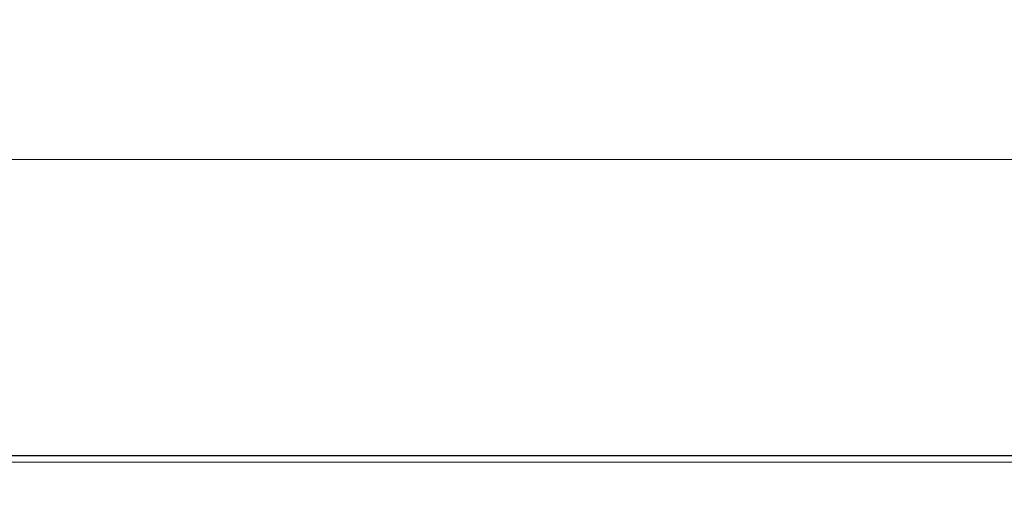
# Model space of a CAD drawing. Header units: millimetres. Extents: x 5 to 192, y 6 to 95.
# Tile 41 of 59: x 111.48 to 116.13, y 27.51 to 29.82. Entities that reach past the tile are written whole.
import ezdxf

# ---------------------------------------------------------------- set-up
doc = ezdxf.new("R2010")
doc.units = ezdxf.units.MM
doc.header["$MEASUREMENT"] = 0
doc.layers.add('Vrstva 1', color=7, linetype='Continuous')

msp = doc.modelspace()

# ---------------------------------------------------------------- linework, layer by layer
at = {"layer": 'Vrstva 1', "color": 250, "lineweight": 18}
msp.add_lwpolyline([(103.0544, 27.7253), (120.5544, 27.7253), (120.5544, 72.5889), (103.0544, 72.5889), (103.0544, 27.7253)], close=True, dxfattribs=at)
at = {"layer": 'Vrstva 1', "color": 250, "lineweight": 25}
msp.add_open_spline([(120.6835, 6.1571), (120.6835, 6.1571), (120.6835, 94.1753), (120.6835, 94.1753), (120.6835, 94.1753), (120.6835, 94.1753), (102.9221, 94.1753), (102.9221, 94.1753), (102.9221, 94.1753), (102.9221, 94.1753), (102.9221, 6.1571), (102.9221, 6.1571), (102.9221, 6.1571), (102.9221, 6.1571), (120.6835, 6.1571), (120.6835, 6.1571)], degree=3, knots=[0, 0, 0, 0, 0.25, 0.25, 0.25, 0.25, 0.5, 0.5, 0.5, 0.5, 0.75, 0.75, 0.75, 0.75, 1, 1, 1, 1], dxfattribs=at)
at = {"layer": 'Vrstva 1', "lineweight": 5}
msp.add_open_spline([(103.0544, 29.1571), (103.0544, 29.1571), (120.5544, 29.1571), (120.5544, 29.1571)], degree=3, dxfattribs=at)
at = {"layer": 'Vrstva 1', "lineweight": 25}
msp.add_open_spline([(103.0734, 27.7571), (103.0734, 27.7571), (120.5354, 27.7571), (120.5354, 27.7571)], degree=3, dxfattribs=at)

doc.saveas('drawing.dxf')
